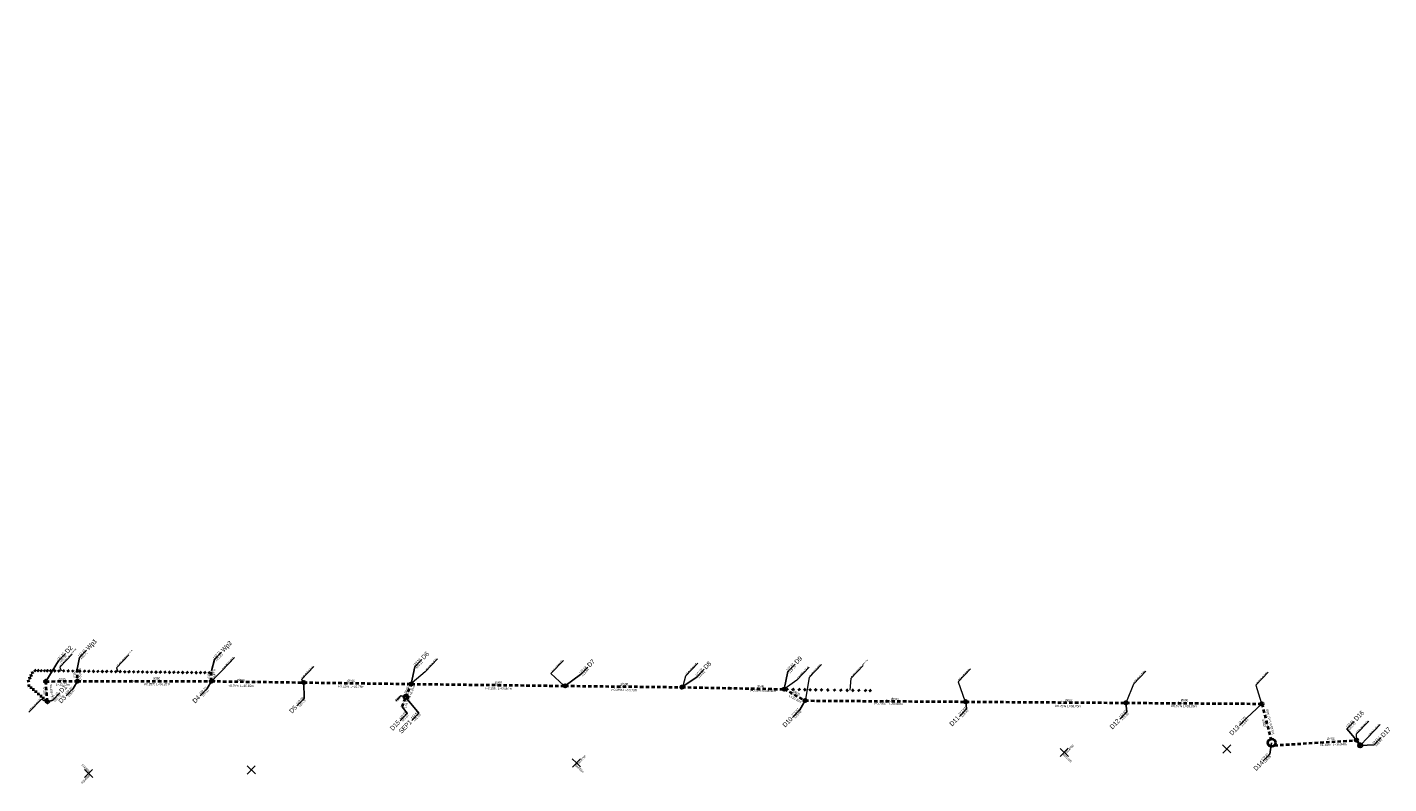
# Model space of a CAD drawing. Extents: x 0 to 6443539, y 0 to 5655063.
# Tile 25 of 64: x 6441027 to 6441619, y 5654223 to 5654552. Entities that reach past the tile are written whole.
import ezdxf
from ezdxf.enums import TextEntityAlignment as Align

# ---------------------------------------------------------------- set-up
doc = ezdxf.new("R2010")
doc.units = 0
doc.header["$MEASUREMENT"] = 0
doc.linetypes.add('1.5_1.0', pattern=[2.5, 1.5, -1])
doc.layers.get('0').update_dxf_attribs({"color": 2, "linetype": 'CONTINUOUS', "lineweight": 5})
for name, color, linetype, lineweight in [('!kanalizacja deszczowa', 24, '1.5_1.0', 40), ('!kanalizacja tłoczna', 240, '1.5_1.0', 40), ('!odcinek do zamulenia', 4, 'CONTINUOUS', 40), ('!opisy', 7, 'CONTINUOUS', 18), ('!studnie', 24, 'CONTINUOUS', 40), ('Warstwa 63', 7, 'CONTINUOUS', 0)]:
    doc.layers.add(name, color=color, linetype=linetype, lineweight=lineweight)
for name, color, linetype in [('203-punkt graniczny', 7, 'CONTINUOUS'), ('Liczby', 7, 'CONTINUOUS'), ('Linie_odn', 7, 'CONTINUOUS'), ('Opis_PZ', 7, 'CONTINUOUS'), ('Teksty', 7, 'CONTINUOUS'), ('Wymiary', 7, 'CONTINUOUS')]:
    doc.layers.add(name, color=color, linetype=linetype)
doc.styles.add('MapaZas', font='geodezja.shx', dxfattribs={"width": 0.9})
doc.styles.get("Standard").update_dxf_attribs({"font": 'Working1250', "width": 0.75})

# ---------------------------------------------------------------- blocks, each defined once
blk = doc.blocks.new('203')
at = {"linetype": 'Continuous', "lineweight": 0}
h = blk.add_hatch(color=0, dxfattribs=at)
edge = h.paths.add_edge_path()
edge.add_arc((0, 0), 0.045, 0, 360)

msp = doc.modelspace()

# ---------------------------------------------------------------- linework, layer by layer
at = {"layer": '!kanalizacja deszczowa'}
for points in [[(6441048.97, 5654273.12), (6441049.12, 5654267.84)], [(6441107.4, 5654267.86), (6441107.46, 5654272.33)], [(6441035.39, 5654267.79), (6441049.12, 5654267.84), (6441107.4, 5654267.86), (6441147.54, 5654267.31), (6441194.3, 5654266.66), (6441261.2, 5654265.83), (6441311.97, 5654265.27), (6441356.37, 5654264.37), (6441365.52, 5654259.42), (6441435.32, 5654258.94), (6441505.01, 5654258.46), (6441564.11, 5654258.05), (6441568.35, 5654241.11)], [(6441036.09, 5654258.95), (6441035.39, 5654267.79)], [(6441190.29, 5654256.74), (6441191.99, 5654260.97), (6441194.3, 5654266.66)], [(6441605.29, 5654242.21), (6441606.87, 5654239.95)]]:
    msp.add_lwpolyline(points, dxfattribs=at)
at = {"layer": '!kanalizacja deszczowa', "linetype": 'ByBlock'}
for points in [[(6441043.3, 5654267.8, 0.1, 0.1, 0), (6441041.75, 5654268.38, 0.1, 0.1, 0), (6441041.74, 5654267.25, 0.1, 0.1, 0)], [(6441074.2, 5654267.83, 0.1, 0.1, 0), (6441072.65, 5654268.41, 0.1, 0.1, 0), (6441072.64, 5654267.28, 0.1, 0.1, 0)], [(6441127.3, 5654267.59, 0.1, 0.1, 0), (6441125.76, 5654268.17, 0.1, 0.1, 0), (6441125.74, 5654267.04, 0.1, 0.1, 0)], [(6441167.6, 5654267.01, 0.1, 0.1, 0), (6441166.05, 5654267.59, 0.1, 0.1, 0), (6441166.04, 5654266.46, 0.1, 0.1, 0)], [(6441231.91, 5654266.2, 0.1, 0.1, 0), (6441230.37, 5654266.78, 0.1, 0.1, 0), (6441230.36, 5654265.65, 0.1, 0.1, 0)], [(6441035.74, 5654263.37, 0.1, 0.1, 0), (6441035.34, 5654261.93, 0.1, 0.1, 0), (6441036.36, 5654262.01, 0.1, 0.1, 0)], [(6441193.12, 5654263.73, 0.1, 0.1, 0), (6441192.12, 5654262.62, 0.1, 0.1, 0), (6441193.07, 5654262.23, 0.1, 0.1, 0)], [(6441286.59, 5654265.55, 0.1, 0.1, 0), (6441285.04, 5654266.13, 0.1, 0.1, 0), (6441285.03, 5654265, 0.1, 0.1, 0)], [(6441334.17, 5654264.82, 0.1, 0.1, 0), (6441332.33, 5654265.54, 0.1, 0.1, 0), (6441332.3, 5654264.18, 0.1, 0.1, 0)], [(6441360.95, 5654261.89, 0.1, 0.1, 0), (6441359.63, 5654263.38, 0.1, 0.1, 0), (6441358.99, 5654262.19, 0.1, 0.1, 0)], [(6441191.12, 5654258.77, 0.1, 0.1, 0), (6441190.11, 5654257.66, 0.1, 0.1, 0), (6441191.06, 5654257.28, 0.1, 0.1, 0)], [(6441402.76, 5654259.16, 0.1, 0.1, 0), (6441400.91, 5654259.85, 0.1, 0.1, 0), (6441400.9, 5654258.5, 0.1, 0.1, 0)], [(6441478.64, 5654258.64, 0.1, 0.1, 0), (6441476.78, 5654259.33, 0.1, 0.1, 0), (6441476.77, 5654257.97, 0.1, 0.1, 0)], [(6441529.52, 5654258.29, 0.1, 0.1, 0), (6441527.66, 5654258.98, 0.1, 0.1, 0), (6441527.65, 5654257.62, 0.1, 0.1, 0)], [(6441566.48, 5654248.51, 0.1, 0.1, 0), (6441566.7, 5654250.48, 0.1, 0.1, 0), (6441565.38, 5654250.16, 0.1, 0.1, 0)]]:
    msp.add_lwpolyline(points, format="xyseb", close=True, dxfattribs=at)
at = {"layer": '!kanalizacja tłoczna'}
msp.add_lwpolyline([(6441569.54, 5654239.97), (6441605.29, 5654242.21)], dxfattribs=at)
at = {"layer": '!kanalizacja tłoczna', "linetype": 'Continuous'}
msp.add_circle((6441568.35, 5654241.11), 1.65, dxfattribs=at)
at = {"layer": '!odcinek do zamulenia'}
for p, q in [((6441030.33, 5654272.21), (6441031.1, 5654272.83)), ((6441030.41, 5654272.91), (6441031.02, 5654272.13)), ((6441031.63, 5654272.19), (6441032.4, 5654272.81)), ((6441031.71, 5654272.89), (6441032.32, 5654272.11)), ((6441032.98, 5654272.18), (6441033.75, 5654272.79)), ((6441033.06, 5654272.87), (6441033.67, 5654272.1)), ((6441034.43, 5654272.16), (6441035.2, 5654272.78)), ((6441034.51, 5654272.86), (6441035.12, 5654272.08)), ((6441035.7, 5654272.14), (6441036.47, 5654272.76)), ((6441035.78, 5654272.84), (6441036.39, 5654272.06)), ((6441037.11, 5654272.13), (6441037.88, 5654272.74)), ((6441037.19, 5654272.82), (6441037.8, 5654272.05)), ((6441038.83, 5654272.11), (6441039.6, 5654272.72)), ((6441038.91, 5654272.8), (6441039.52, 5654272.03)), ((6441040.63, 5654272.08), (6441041.4, 5654272.7)), ((6441040.71, 5654272.78), (6441041.32, 5654272)), ((6441042.73, 5654272.06), (6441043.5, 5654272.67)), ((6441042.81, 5654272.75), (6441043.42, 5654271.98)), ((6441044.68, 5654272.04), (6441045.45, 5654272.65)), ((6441044.76, 5654272.73), (6441045.37, 5654271.95)), ((6441046.63, 5654272.01), (6441047.4, 5654272.63)), ((6441046.71, 5654272.71), (6441047.32, 5654271.93)), ((6441049.83, 5654271.97), (6441050.6, 5654272.59)), ((6441049.91, 5654272.67), (6441050.52, 5654271.89)), ((6441051.76, 5654271.95), (6441052.53, 5654272.56)), ((6441051.84, 5654272.64), (6441052.45, 5654271.87)), ((6441053.71, 5654271.92), (6441054.48, 5654272.54)), ((6441053.79, 5654272.62), (6441054.4, 5654271.84)), ((6441055.66, 5654271.9), (6441056.43, 5654272.51)), ((6441055.74, 5654272.59), (6441056.35, 5654271.82)), ((6441057.6, 5654271.87), (6441058.38, 5654272.49)), ((6441057.68, 5654272.57), (6441058.3, 5654271.79)), ((6441059.55, 5654271.85), (6441060.33, 5654272.46)), ((6441059.63, 5654272.55), (6441060.25, 5654271.77)), ((6441061.5, 5654271.83), (6441062.28, 5654272.44)), ((6441061.58, 5654272.52), (6441062.2, 5654271.75)), ((6441063.45, 5654271.8), (6441064.23, 5654272.42)), ((6441063.53, 5654272.5), (6441064.15, 5654271.72)), ((6441065.4, 5654271.78), (6441066.18, 5654272.39)), ((6441065.48, 5654272.47), (6441066.09, 5654271.7)), ((6441067.33, 5654271.75), (6441068.11, 5654272.37)), ((6441067.41, 5654272.45), (6441068.03, 5654271.67)), ((6441069.27, 5654271.72), (6441070.05, 5654272.33)), ((6441069.35, 5654272.41), (6441069.97, 5654271.64)), ((6441071.21, 5654271.7), (6441071.99, 5654272.32)), ((6441071.29, 5654272.4), (6441071.91, 5654271.62)), ((6441073.16, 5654271.68), (6441073.94, 5654272.29)), ((6441073.24, 5654272.37), (6441073.86, 5654271.6)), ((6441075.11, 5654271.65), (6441075.89, 5654272.27)), ((6441075.19, 5654272.35), (6441075.8, 5654271.57)), ((6441077.12, 5654272.33), (6441077.74, 5654271.55)), ((6441079.06, 5654272.29), (6441079.68, 5654271.52)), ((6441081.02, 5654272.28), (6441081.64, 5654271.5)), ((6441027.3, 5654267.88), (6441028.24, 5654268.2)), ((6441027.61, 5654268.51), (6441027.93, 5654267.57)), ((6441027.9, 5654269.12), (6441028.84, 5654269.44)), ((6441028.01, 5654266.4), (6441028.04, 5654265.41)), ((6441028.21, 5654269.75), (6441028.53, 5654268.81)), ((6441028.47, 5654270.27), (6441029.4, 5654270.59)), ((6441028.77, 5654270.9), (6441029.09, 5654269.96)), ((6441029.05, 5654271.46), (6441029.98, 5654271.78)), ((6441029.36, 5654272.08), (6441029.68, 5654271.15)), ((6441077.04, 5654271.63), (6441077.82, 5654272.24)), ((6441078.98, 5654271.6), (6441079.76, 5654272.21)), ((6441080.94, 5654271.58), (6441081.72, 5654272.2)), ((6441082.88, 5654271.55), (6441083.66, 5654272.16)), ((6441082.96, 5654272.24), (6441083.58, 5654271.47)), ((6441084.83, 5654271.53), (6441085.61, 5654272.15)), ((6441084.92, 5654272.23), (6441085.53, 5654271.45)), ((6441086.77, 5654271.51), (6441087.54, 5654272.12)), ((6441086.85, 5654272.2), (6441087.46, 5654271.43)), ((6441088.68, 5654271.51), (6441089.46, 5654272.12)), ((6441088.76, 5654272.2), (6441089.38, 5654271.42)), ((6441090.62, 5654271.47), (6441091.4, 5654272.09)), ((6441090.7, 5654272.17), (6441091.32, 5654271.39)), ((6441092.56, 5654271.44), (6441093.33, 5654272.06)), ((6441092.64, 5654272.14), (6441093.25, 5654271.36)), ((6441094.49, 5654271.41), (6441095.27, 5654272.03)), ((6441094.58, 5654272.11), (6441095.19, 5654271.33)), ((6441096.44, 5654271.38), (6441097.22, 5654272)), ((6441096.52, 5654272.08), (6441097.14, 5654271.3)), ((6441098.36, 5654271.37), (6441099.14, 5654271.99)), ((6441098.44, 5654272.07), (6441099.06, 5654271.29)), ((6441100.3, 5654271.35), (6441101.07, 5654271.96)), ((6441100.38, 5654272.04), (6441100.99, 5654271.27)), ((6441102.23, 5654271.32), (6441103.01, 5654271.93)), ((6441102.32, 5654272.01), (6441102.93, 5654271.23)), ((6441104.15, 5654271.32), (6441104.92, 5654271.93)), ((6441104.23, 5654272.01), (6441104.84, 5654271.24)), ((6441106.09, 5654271.28), (6441106.87, 5654271.89)), ((6441106.17, 5654271.97), (6441106.79, 5654271.19)), ((6441027.53, 5654265.89), (6441028.52, 5654265.92)), ((6441028.44, 5654265.11), (6441029.43, 5654265.14)), ((6441028.92, 5654265.62), (6441028.95, 5654264.63)), ((6441029.44, 5654264.25), (6441030.43, 5654264.28)), ((6441029.92, 5654264.76), (6441029.95, 5654263.77)), ((6441030.51, 5654263.31), (6441031.5, 5654263.34)), ((6441030.99, 5654263.82), (6441031.02, 5654262.83)), ((6441031.63, 5654262.35), (6441032.62, 5654262.38)), ((6441032.11, 5654262.86), (6441032.14, 5654261.87)), ((6441032.76, 5654261.37), (6441033.75, 5654261.4)), ((6441033.24, 5654261.88), (6441033.27, 5654260.89)), ((6441033.76, 5654260.53), (6441034.74, 5654260.56)), ((6441034.23, 5654261.04), (6441034.27, 5654260.05)), ((6441357.32, 5654264.05), (6441358.1, 5654264.66)), ((6441357.4, 5654264.74), (6441358.02, 5654263.97)), ((6441359.94, 5654264.01), (6441360.72, 5654264.62)), ((6441360.02, 5654264.7), (6441360.64, 5654263.93)), ((6441362.52, 5654263.97), (6441363.3, 5654264.59)), ((6441362.6, 5654264.67), (6441363.22, 5654263.89)), ((6441364.92, 5654263.94), (6441365.7, 5654264.55)), ((6441365, 5654264.63), (6441365.62, 5654263.86)), ((6441367.22, 5654263.9), (6441368, 5654264.52)), ((6441367.3, 5654264.6), (6441367.92, 5654263.82)), ((6441369.72, 5654263.87), (6441370.5, 5654264.48)), ((6441369.8, 5654264.56), (6441370.42, 5654263.79)), ((6441372.17, 5654263.83), (6441372.95, 5654264.45)), ((6441372.25, 5654264.53), (6441372.87, 5654263.75)), ((6441374.92, 5654263.79), (6441375.7, 5654264.41)), ((6441375, 5654264.49), (6441375.62, 5654263.71)), ((6441377.87, 5654263.75), (6441378.65, 5654264.36)), ((6441377.95, 5654264.45), (6441378.57, 5654263.67)), ((6441380.62, 5654263.71), (6441381.4, 5654264.32)), ((6441380.7, 5654264.41), (6441381.32, 5654263.63)), ((6441383.32, 5654263.67), (6441384.1, 5654264.29)), ((6441383.4, 5654264.37), (6441384.02, 5654263.59)), ((6441385.77, 5654263.64), (6441386.55, 5654264.25)), ((6441385.85, 5654264.33), (6441386.47, 5654263.55)), ((6441388.47, 5654263.6), (6441389.25, 5654264.21)), ((6441388.55, 5654264.29), (6441389.17, 5654263.52)), ((6441391.32, 5654263.56), (6441392.1, 5654264.17)), ((6441391.4, 5654264.25), (6441392.02, 5654263.47)), ((6441393.4, 5654263.52), (6441394.17, 5654264.14)), ((6441393.48, 5654264.22), (6441394.09, 5654263.44)), ((6441034.81, 5654259.6), (6441035.8, 5654259.64)), ((6441035.29, 5654260.11), (6441035.32, 5654259.12))]:
    msp.add_line(p, q, dxfattribs=at)
at = {"layer": '!opisy', "color": 24}
for points in [[(6441046.81, 5654279.64), (6441041.42, 5654274.01), (6441042.02, 5654272.39)], [(6441071.51, 5654279.33), (6441066.12, 5654273.7), (6441066.72, 5654272.08)], [(6441117.42, 5654278.18), (6441112.03, 5654272.55), (6441107.84, 5654268.27)], [(6441151.95, 5654274.28), (6441146.56, 5654268.65), (6441147.09, 5654267.7)], [(6441205.7, 5654277.54), (6441200.3, 5654271.91), (6441194.72, 5654267.09)], [(6441260.39, 5654276.82), (6441254.99, 5654271.18), (6441260.65, 5654266.05)], [(6441318.83, 5654275.69), (6441313.43, 5654270.05), (6441312.35, 5654265.74)], [(6441367.3, 5654274), (6441361.9, 5654268.37), (6441356.86, 5654264.7)], [(6441372.59, 5654275.06), (6441367.2, 5654269.43), (6441365.62, 5654260.02)], [(6441390.81, 5654274.71), (6441385.42, 5654269.08), (6441384.97, 5654263.96)], [(6441437.38, 5654273.22), (6441431.99, 5654267.59), (6441434.89, 5654259.36)], [(6441513.62, 5654272.27), (6441508.23, 5654266.64), (6441505.27, 5654259)], [(6441566.87, 5654271.74), (6441561.47, 5654266.1), (6441563.83, 5654258.58)], [(6441187.53, 5654259.21), (6441189.88, 5654261.66), (6441191.13, 5654261.24)], [(6441028.05, 5654254.41), (6441033.45, 5654260.04), (6441035.49, 5654258.95)], [(6441610.55, 5654250.5), (6441605.15, 5654244.86), (6441605.29, 5654242.21)], [(6441615.57, 5654249.03), (6441610.18, 5654243.4), (6441606.89, 5654239.96)]]:
    msp.add_lwpolyline(points, dxfattribs=at)
at = {"layer": '!studnie'}
for centre, radius in [((6441035.39, 5654267.79), 0.6), ((6441049.12, 5654267.84), 0.6), ((6441107.4, 5654267.86), 0.6), ((6441147.54, 5654267.31), 0.6), ((6441194.3, 5654266.66), 0.6), ((6441261.2, 5654265.83), 0.6), ((6441191.99, 5654260.97), 0.9), ((6441311.97, 5654265.27), 0.6), ((6441356.37, 5654264.38), 0.6), ((6441036.09, 5654258.95), 0.6), ((6441365.5, 5654259.43), 0.6), ((6441435.32, 5654258.94), 0.6), ((6441505.01, 5654258.46), 0.6), ((6441564.11, 5654258.05), 0.6), ((6441605.29, 5654242.21), 0.6), ((6441606.87, 5654239.95), 0.8)]:
    msp.add_circle(centre, radius, dxfattribs=at)
at = {"color": 0, "lineweight": 13}
for p, q in [((6441479.95, 5654235.19), (6441476.34, 5654238.65)), ((6441479.95, 5654235.19), (6441476.34, 5654238.65)), ((6441476.42, 5654235.11), (6441479.87, 5654238.72)), ((6441476.42, 5654235.11), (6441479.87, 5654238.72)), ((6441550.65, 5654236.72), (6441547.03, 5654240.18)), ((6441550.65, 5654236.72), (6441547.03, 5654240.18)), ((6441550.65, 5654236.72), (6441547.03, 5654240.18)), ((6441550.65, 5654236.72), (6441547.03, 5654240.18)), ((6441547.11, 5654236.64), (6441550.57, 5654240.25)), ((6441547.11, 5654236.64), (6441550.57, 5654240.25)), ((6441547.11, 5654236.64), (6441550.57, 5654240.25)), ((6441547.11, 5654236.64), (6441550.57, 5654240.25)), ((6441126.48, 5654227.53), (6441122.87, 5654230.99)), ((6441126.48, 5654227.53), (6441122.87, 5654230.99)), ((6441126.48, 5654227.53), (6441122.87, 5654230.99)), ((6441126.48, 5654227.53), (6441122.87, 5654230.99)), ((6441122.95, 5654227.45), (6441126.4, 5654231.06)), ((6441122.95, 5654227.45), (6441126.4, 5654231.06)), ((6441122.95, 5654227.45), (6441126.4, 5654231.06)), ((6441122.95, 5654227.45), (6441126.4, 5654231.06)), ((6441266.06, 5654232.32), (6441264.26, 5654234.05)), ((6441266.06, 5654232.32), (6441264.26, 5654234.05)), ((6441266.06, 5654232.32), (6441264.26, 5654234.05)), ((6441266.06, 5654232.32), (6441264.26, 5654234.05)), ((6441264.33, 5654230.52), (6441267.79, 5654234.13)), ((6441264.33, 5654230.52), (6441267.79, 5654234.13)), ((6441264.33, 5654230.52), (6441267.79, 5654234.13)), ((6441264.33, 5654230.52), (6441267.79, 5654234.13)), ((6441264.33, 5654230.52), (6441267.79, 5654234.13)), ((6441264.33, 5654230.52), (6441267.79, 5654234.13)), ((6441267.87, 5654230.59), (6441266.06, 5654232.32)), ((6441267.87, 5654230.59), (6441266.06, 5654232.32)), ((6441055.79, 5654226), (6441052.18, 5654229.46)), ((6441055.79, 5654226), (6441052.18, 5654229.46)), ((6441055.79, 5654226), (6441052.18, 5654229.46)), ((6441055.79, 5654226), (6441052.18, 5654229.46)), ((6441055.79, 5654226), (6441052.18, 5654229.46)), ((6441055.79, 5654226), (6441052.18, 5654229.46)), ((6441055.79, 5654226), (6441052.18, 5654229.46)), ((6441055.79, 5654226), (6441052.18, 5654229.46)), ((6441052.25, 5654225.92), (6441053.98, 5654227.73)), ((6441052.25, 5654225.92), (6441053.98, 5654227.73)), ((6441052.25, 5654225.92), (6441053.98, 5654227.73)), ((6441052.25, 5654225.92), (6441053.98, 5654227.73)), ((6441055.79, 5654226), (6441053.68, 5654228.01)), ((6441055.79, 5654226), (6441053.68, 5654228.01)), ((6441053.98, 5654227.73), (6441055.71, 5654229.53)), ((6441053.98, 5654227.73), (6441055.71, 5654229.53)), ((6441053.98, 5654227.73), (6441055.71, 5654229.53)), ((6441053.98, 5654227.73), (6441055.71, 5654229.53))]:
    msp.add_line(p, q, dxfattribs=at)
at = {"layer": 'Linie_odn', "color": 24}
for points in [[(6441035.39, 5654267.79), (6441040.85, 5654276.65), (6441043.96, 5654279.9)], [(6441048.97, 5654273.12), (6441050.01, 5654278.11), (6441053.12, 5654281.36)], [(6441107.46, 5654272.33), (6441108.7, 5654277.26), (6441111.81, 5654280.51)], [(6441194.29, 5654266.67), (6441195.77, 5654274.07), (6441198.88, 5654277.32)], [(6441261.18, 5654265.84), (6441267.9, 5654270.71), (6441271.02, 5654273.96)], [(6441311.96, 5654265.28), (6441318.5, 5654269.79), (6441321.61, 5654273.04)], [(6441356.36, 5654264.38), (6441358.04, 5654272.05), (6441361.15, 5654275.3)], [(6441049.11, 5654267.85), (6441047.32, 5654264.72), (6441044.21, 5654261.47)], [(6441107.38, 5654267.86), (6441105.59, 5654264.75), (6441102.47, 5654261.5)], [(6441147.53, 5654267.32), (6441147.69, 5654260.37), (6441144.58, 5654257.12)], [(6441036.05, 5654258.95), (6441038.37, 5654259.55), (6441041.49, 5654262.8)], [(6441191.93, 5654260.81), (6441197.61, 5654254.03), (6441194.5, 5654250.78)], [(6441190.27, 5654256.75), (6441192.49, 5654253.91), (6441189.38, 5654250.66)], [(6441365.5, 5654259.42), (6441363.15, 5654255.36), (6441360.03, 5654252.1)], [(6441435.32, 5654258.94), (6441435.73, 5654255.82), (6441432.62, 5654252.57)], [(6441505.01, 5654258.46), (6441505.42, 5654254.53), (6441502.31, 5654251.28)], [(6441564.11, 5654258.05), (6441557.44, 5654251.83), (6441554.33, 5654248.58)], [(6441605.29, 5654242.21), (6441601.06, 5654247.12), (6441604.17, 5654250.37)], [(6441606.86, 5654239.95), (6441612.9, 5654240.17), (6441616.02, 5654243.42)], [(6441568.32, 5654241.13), (6441567.55, 5654236.16), (6441564.72, 5654233.2)]]:
    msp.add_lwpolyline(points, dxfattribs=at)

# ---------------------------------------------------------------- block references
at = {"layer": '203-punkt graniczny', "color": 3, "linetype": 'Continuous', "lineweight": 13, "rotation": 46.24115728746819}
for p in [(6441120, 5654551.41), (6441170.54, 5654552.14)]:
    msp.add_blockref('203', p, dxfattribs=at)

# ---------------------------------------------------------------- texts
at = {"layer": '!opisy', "color": 24, "char_height": 0.5, "attachment_point": 1, "rotation": 46.24116}
for s, insert, width in [('odcinek do wyłączenia z eksploatacji', (6441041.3, 5654274.92), 9.1173), ('odcinek do wyłączenia z eksploatacji', (6441066, 5654274.61), 9.1173), ('studnia rewizyjna %%C1200', (6441111.91, 5654273.47), 7.1), ('studnia rewizyjna %%C1200', (6441146.44, 5654269.57), 7.1), ('studnia rewizyjna %%C1200', (6441200.18, 5654272.83), 7.1), ('studnia rewizyjna %%C1200', (6441254.87, 5654272.1), 7.1), ('studnia rewizyjna %%C1200', (6441313.31, 5654270.97), 7.1), ('studnia rewizyjna %%C1200', (6441361.78, 5654269.29), 7.1), ('studnia rewizyjna %%C1200', (6441367.08, 5654270.35), 7.1), ('odcinek do wyłączenia z eksploatacji', (6441385.3, 5654270), 9.1173), ('studnia rewizyjna %%C1200', (6441431.87, 5654268.51), 7.1), ('studnia rewizyjna %%C1200', (6441508.1, 5654267.56), 7.1), ('studnia rewizyjna %%C1200', (6441561.35, 5654267.02), 7.1), ('separator z\\Posadnikiem', (6441187.13, 5654259.83), 3.3087), ('studnia rewizyjna %%C1200', (6441027.93, 5654255.33), 7.1), ('studnia rozprężna %%C1200', (6441605.03, 5654245.78), 7.1), ('studnia rewizyjna %%C1600', (6441610.06, 5654244.32), 7.1)]:
    msp.add_mtext(s, dxfattribs=dict(at, insert=insert, width=width))
at = {"layer": 'Liczby', "color": 24, "width": 0.8}
for s, rotation, p in [('L=5,30m', 91.04244, (6441050.8, 5654268.14)), ('L=13.72m', 0.24116, (6441039.7, 5654265.9)), ('L=58.28m', 0.24116, (6441083.33, 5654266.11)), ('L=4,47m', 91.04244, (6441109.17, 5654267.73)), ('L=40.15m', 359.24116, (6441119.81, 5654265.4)), ('L=8.87m', 94.24116, (6441038.48, 5654261.22)), ('L=46,76m', 359.24116, (6441167.74, 5654265.06)), ('L=6.31m', 68.24116, (6441194.01, 5654260.97)), ('L=66,90m', 359.24116, (6441231.87, 5654264.19)), ('L=50.78m', 359.24116, (6441286.54, 5654263.55)), ('L=44.41m', 359.24116, (6441346.98, 5654263.28)), ('L=10.40m', 331.24116, (6441358.35, 5654261.17)), ('L=4.39m', 68.24116, (6441192, 5654256.01)), ('L=69,80m', 359.24116, (6441401.83, 5654257.6)), ('L=69,70m', 359.24116, (6441479.44, 5654256.54)), ('L=59,09m', 359.24116, (6441529.87, 5654256.53)), ('L=17.44m', 104.24116, (6441568.21, 5654250.1))]:
    msp.add_text(s, height=1, rotation=rotation, dxfattribs=at).set_placement(p)
for s, rotation, p in [('i=0.25%', 0.24116, (6441082.83, 5654266.11)), ('i=0.25%', 359.24116, (6441119.31, 5654265.4)), ('i=0.25%', 359.24116, (6441167.24, 5654265.07)), ('i=0.25%', 359.24116, (6441231.37, 5654264.2)), ('i=0.25%', 359.24116, (6441286.04, 5654263.55)), ('i=0.25%', 359.24116, (6441346.48, 5654263.28)), ('i=0.25%', 359.24116, (6441400.41, 5654257.58)), ('i=0.25%', 359.24116, (6441478.94, 5654256.54)), ('i=0.67%', 359.24116, (6441529.37, 5654256.53)), ('i=0.25%', 104.24116, (6441568.34, 5654249.62))]:
    msp.add_text(s, height=1, rotation=rotation, dxfattribs=at).set_placement(p, align=Align.RIGHT)
at = {"layer": 'Liczby', "color": 240, "width": 0.8}
msp.add_text('i=1.34%', height=1, rotation=0.24116, dxfattribs=at).set_placement((6441593.94, 5654239.74), align=Align.RIGHT)
msp.add_text('L=35.84m', height=1, rotation=0.24116, dxfattribs=at).set_placement((6441594.88, 5654239.9))
at = {"layer": 'Opis_PZ', "color": 24, "width": 0.8}
for s, p in [('Wp1', (6441054.04, 5654281.17)), ('Wp2', (6441112.74, 5654280.32)), ('D2', (6441044.88, 5654279.7)), ('D6', (6441199.81, 5654277.13)), ('D9', (6441362.07, 5654275.1)), ('D7', (6441271.94, 5654273.77)), ('D8', (6441322.53, 5654272.85)), ('D1', (6441042.41, 5654262.61)), ('D16', (6441605.32, 5654250.4)), ('D17', (6441616.94, 5654243.22))]:
    msp.add_text(s, height=2, rotation=46.24116, dxfattribs=at).set_placement(p)
for s, p in [('D3', (6441044.44, 5654260.56)), ('D4', (6441102.71, 5654260.58)), ('D5', (6441144.81, 5654256.2)), ('D15', (6441189.61, 5654249.75)), ('SEP1', (6441194.73, 5654249.86)), ('D10', (6441360.27, 5654251.19)), ('D11', (6441432.85, 5654251.66)), ('D12', (6441502.54, 5654250.36)), ('D13', (6441554.56, 5654247.67)), ('D14', (6441565.08, 5654232.29))]:
    msp.add_text(s, height=2, rotation=46.24116, dxfattribs=at).set_placement(p, align=Align.RIGHT)
at = {"layer": 'Teksty', "color": 24, "width": 0.8}
for s, p in [('122.32', (6441040.7, 5654276.78)), ('120.65', (6441041.71, 5654275.82)), ('122.27', (6441049.86, 5654278.25)), ('120.72', (6441050.87, 5654277.28)), ('122.73', (6441108.56, 5654277.4)), ('121.23', (6441109.57, 5654276.43)), ('123.13', (6441195.63, 5654274.21)), ('120.11', (6441196.64, 5654273.24)), ('122.84', (6441267.76, 5654270.85)), ('119.94', (6441268.77, 5654269.88)), ('122.62', (6441318.35, 5654269.93)), ('122.57', (6441357.89, 5654272.18)), ('119.70', (6441358.9, 5654271.22)), ('119.81', (6441319.36, 5654268.96)), ('122.35', (6441038.23, 5654259.69)), ('120.75', (6441039.24, 5654258.72)), ('122.91', (6441601.14, 5654247.48)), ('120.70', (6441602.15, 5654246.51)), ('122.92', (6441612.76, 5654240.3)), ('120.64', (6441613.77, 5654239.34))]:
    msp.add_text(s, height=1, rotation=46.24116, dxfattribs=at).set_placement(p)
for s, p in [('122.27', (6441047.18, 5654264.86)), ('120.47', (6441048.19, 5654263.89)), ('122.73', (6441105.44, 5654264.88)), ('120.32', (6441106.45, 5654263.92)), ('123.04', (6441147.55, 5654260.51)), ('120.22', (6441148.56, 5654259.54)), ('123.53', (6441192.34, 5654254.05)), ('123.53', (6441197.46, 5654254.16)), ('122.62', (6441363, 5654255.49)), ('119.68', (6441364.01, 5654254.53)), ('122.87', (6441435.59, 5654255.96)), ('119.50', (6441436.6, 5654254.99)), ('122.80', (6441505.28, 5654254.67)), ('121.57', (6441193.36, 5654253.08)), ('121.55', (6441198.47, 5654253.2)), ('119.33', (6441506.29, 5654253.7)), ('122.73', (6441557.3, 5654251.97)), ('118.93', (6441558.31, 5654251)), ('122.81', (6441567.2, 5654236.08)), ('118.88', (6441568.21, 5654235.11))]:
    msp.add_text(s, height=1, rotation=46.24116, dxfattribs=at).set_placement(p, align=Align.RIGHT)
at = {"layer": 'Warstwa 63', "color": 18, "linetype": 'Continuous', "lineweight": 13, "true_color": 0x000000, "style": 'MapaZas', "width": 0.9}
for s, rotation, p in [('5654600', 46.24116, (6441479.07, 5654236.27)), ('6440800', 316.24116, (6441050.72, 5654231.25)), ('6440950', 316.24116, (6441265.33, 5654231.2)), ('5654750', 46.24116, (6441266.99, 5654231.67)), ('6441100', 316.24116, (6441477.41, 5654235.79)), ('5654900', 46.24116, (6441051.3, 5654223.17))]:
    msp.add_text(s, height=0.898, rotation=rotation, dxfattribs=at).set_placement(p)
at = {"layer": 'Wymiary', "color": 24, "width": 0.8}
for s, rotation, p in [('∅315', 0.24116, (6441040.97, 5654268.29)), ('∅160', 91.04244, (6441048.4, 5654269.38)), ('∅350', 0.24116, (6441082.04, 5654268.55)), ('∅160', 91.04244, (6441106.76, 5654268.97)), ('%%C400', 359.24116, (6441118.56, 5654267.86)), ('%%C400', 359.24116, (6441166.5, 5654267.53)), ('∅450', 359.24116, (6441230.62, 5654266.79)), ('%%C500', 359.24116, (6441285.3, 5654266.14)), ('%%C315', 94.24116, (6441035.39, 5654262.06)), ('Dn315', 68.24116, (6441192.11, 5654262.41)), ('∅500', 359.24116, (6441344.62, 5654265.15)), ('%%C600', 331.24116, (6441360.11, 5654263.07)), ('%%C600', 359.24116, (6441402.78, 5654259.63)), ('%%C600', 359.24116, (6441478.53, 5654258.96)), ('%%C600', 359.24116, (6441528.8, 5654259.14)), ('%%C600', 104.24116, (6441565.9, 5654248.19))]:
    msp.add_text(s, height=1, rotation=rotation, dxfattribs=at).set_placement(p)
at = {"layer": 'Wymiary', "color": 240, "width": 0.8}
msp.add_text('%%C450', height=1, rotation=0.24116, dxfattribs=at).set_placement((6441592.43, 5654242.31))

doc.saveas('drawing.dxf')
